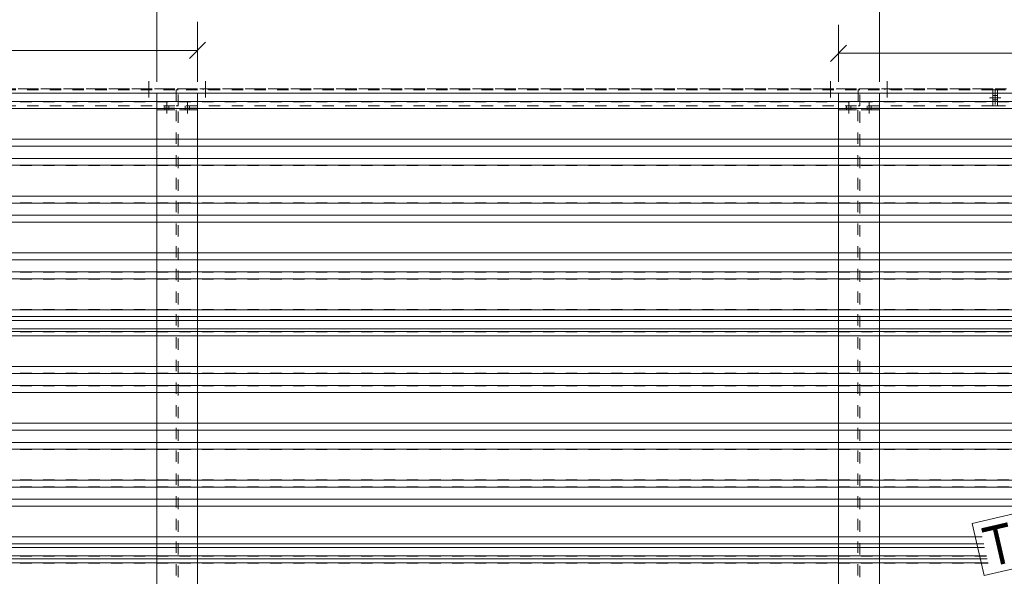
# Model space of a CAD drawing. Header units: millimetres. Extents: x -40 to 380, y -159 to 138.
# Tile 4 of 11: x 47 to 134, y 34 to 83. Entities that reach past the tile are written whole.
import ezdxf

# ---------------------------------------------------------------- set-up
doc = ezdxf.new("R2010")
doc.units = ezdxf.units.MM
for name, pattern in [('XKITLINE00', [0]), ('XKITLINE01', [4, 1, -1, 1, -1]), ('XKITLINE02', [4, 2, -2])]:
    doc.linetypes.add(name, pattern=pattern)
for name, color, linetype, lineweight in [('Kóta', 4, 'Continuous', 0), ('Prvek', 2, 'Continuous', 0), ('Text', 7, 'Continuous', 0), ('Šroub', 3, 'Continuous', 0)]:
    doc.layers.add(name, color=color, linetype=linetype, lineweight=lineweight)
doc.styles.add('ARIAL', font='ARIAL.TTF')

msp = doc.modelspace()

# ---------------------------------------------------------------- linework, layer by layer
at = {"layer": 'Kóta', "color": 7, "linetype": 'XKITLINE00', "lineweight": 0}
for p, q in [((59.2, 77.8), (59.2, 86.683)), ((122.8, 77.8), (122.8, 86.683)), ((62.8, 77.8), (62.8, 83.075)), ((119.2, 77.8), (119.2, 82.815)), ((63.507, 81.282), (62.093, 79.868)), ((119.907, 81.022), (118.493, 79.608)), ((-0.8, 80.575), (62.8, 80.575)), ((119.2, 80.315), (182.8, 80.315))]:
    msp.add_line(p, q, dxfattribs=at)
at = {"layer": 'Kóta', "color": 3}
for p in [(62.8, 80.575), (119.2, 80.315)]:
    msp.add_point(p, dxfattribs=at)
at = {"layer": 'Prvek', "color": 1, "linetype": 'XKITLINE01', "lineweight": 0}
for p, q in [((246, 77.2), (-4, 77.2)), ((132.8, 77.2), (-2.5, 77.2)), ((245.9, 77.2), (133.2, 77.2)), ((132.8, 77.09), (-2.5, 77.09)), ((60.92, 77.09), (60.92, 75.7)), ((61.08, 77.09), (60.92, 77.09)), ((61.08, 75.7), (61.08, 77.09)), ((120.92, 77.09), (120.92, 75.7)), ((121.08, 77.09), (120.92, 77.09)), ((121.08, 75.7), (121.08, 77.09)), ((132.8, 75.7), (132.8, 77.1)), ((132.8, 76.8), (132.8, 75.7)), ((133, 76.8), (133, 75.7)), ((133, 76.8), (133, 75.7)), ((133.2, 77.1), (133.2, 75.7)), ((245.9, 77.09), (133.2, 77.09)), ((133.2, 75.7), (133.2, 76.8)), ((132.8, 75.7), (-0.8, 75.7)), ((62.8, 75.7), (59.2, 75.7)), ((59.2, 75.7), (59.2, 75.5)), ((62.8, 75.5), (59.2, 75.5)), ((62.8, 75.5), (59.2, 75.5)), ((59.2, 75.5), (59.2, 75.34)), ((60.92, 75.7), (61.08, 75.7)), ((62.8, 75.7), (62.8, 75.5)), ((62.8, 75.5), (62.8, 75.34)), ((122.8, 75.7), (119.2, 75.7)), ((119.2, 75.7), (119.2, 75.5)), ((122.8, 75.5), (119.2, 75.5)), ((119.2, 75.5), (119.2, 75.34)), ((122.8, 75.5), (119.2, 75.5)), ((120.92, 75.7), (121.08, 75.7)), ((122.8, 75.7), (122.8, 75.5)), ((122.8, 75.5), (122.8, 75.34)), ((133, 75.7), (132.8, 75.7)), ((133.2, 75.7), (133, 75.7)), ((245.9, 75.7), (133.2, 75.7)), ((62.8, 75.34), (59.2, 75.34)), ((59.2, 75.34), (62.8, 75.34)), ((59.2, 75.34), (59.2, 4.2)), ((60.915, 75.34), (60.915, 4.2)), ((61.085, 4.2), (61.085, 75.34)), ((62.8, 75.34), (62.8, 4.2)), ((119.2, 75.34), (122.8, 75.34)), ((119.2, 75.34), (119.2, 4.2)), ((122.8, 75.34), (119.2, 75.34)), ((120.915, 75.34), (120.915, 4.2)), ((121.085, 4.2), (121.085, 75.34)), ((122.8, 75.34), (122.8, 4.2))]:
    msp.add_line(p, q, dxfattribs=at)
at = {"layer": 'Prvek', "color": 1, "linetype": 'XKITLINE00', "lineweight": 0}
for p, q in [((132.8, 77.2), (132.8, 76.8)), ((133.2, 77.2), (133.2, 76.8)), ((132.8, 77.1), (133, 77.1)), ((133, 77.1), (133, 76.8)), ((133, 76.8), (133, 77.1)), ((133, 77.1), (133.2, 77.1))]:
    msp.add_line(p, q, dxfattribs=at)
at = {"layer": 'Prvek', "color": 3, "linetype": 'XKITLINE00', "lineweight": 0}
for p, q in [((62.8, 76.8), (-0.8, 76.8)), ((59.2, 76.8), (59.2, 55.815)), ((122.8, 76.8), (59.2, 76.8)), ((62.8, 76.8), (62.8, 55.815)), ((119.2, 76.8), (119.2, 55.815)), ((182.8, 76.8), (119.2, 76.8)), ((122.8, 76.8), (122.8, 55.815)), ((-0.8, 76.064), (62.8, 76.064)), ((-0.8, 75.454), (62.8, 75.454)), ((59.2, 76.064), (122.8, 76.064)), ((59.2, 75.454), (122.8, 75.454)), ((119.2, 76.064), (182.8, 76.064)), ((119.2, 75.454), (182.8, 75.454)), ((-0.8, 72.746), (62.8, 72.746)), ((-0.8, 72.136), (62.8, 72.136)), ((59.2, 72.746), (122.8, 72.746)), ((59.2, 72.136), (122.8, 72.136)), ((119.2, 72.746), (182.8, 72.746)), ((119.2, 72.136), (182.8, 72.136)), ((-0.8, 71.064), (62.8, 71.064)), ((59.2, 71.064), (122.8, 71.064)), ((119.2, 71.064), (182.8, 71.064)), ((-0.8, 70.454), (62.8, 70.454)), ((59.2, 70.454), (122.8, 70.454)), ((119.2, 70.454), (182.8, 70.454)), ((-0.8, 67.746), (62.8, 67.746)), ((59.2, 67.746), (122.8, 67.746)), ((119.2, 67.746), (182.8, 67.746)), ((-0.8, 67.136), (62.8, 67.136)), ((59.2, 67.136), (122.8, 67.136)), ((119.2, 67.136), (182.8, 67.136)), ((-0.8, 66.064), (62.8, 66.064)), ((59.2, 66.064), (122.8, 66.064)), ((119.2, 66.064), (182.8, 66.064)), ((-0.8, 65.454), (62.8, 65.454)), ((59.2, 65.454), (122.8, 65.454)), ((119.2, 65.454), (182.8, 65.454)), ((-0.8, 62.746), (62.8, 62.746)), ((59.2, 62.746), (122.8, 62.746)), ((119.2, 62.746), (182.8, 62.746)), ((-0.8, 62.136), (62.8, 62.136)), ((59.2, 62.136), (122.8, 62.136)), ((119.2, 62.136), (182.8, 62.136)), ((-0.8, 61.064), (62.8, 61.064)), ((59.2, 61.064), (122.8, 61.064)), ((119.2, 61.064), (182.8, 61.064)), ((-0.8, 60.454), (62.8, 60.454)), ((59.2, 60.454), (122.8, 60.454)), ((119.2, 60.454), (182.8, 60.454)), ((-0.8, 57.746), (62.8, 57.746)), ((59.2, 57.746), (122.8, 57.746)), ((119.2, 57.746), (182.8, 57.746)), ((-0.8, 57.136), (62.8, 57.136)), ((62.8, 56.8), (-0.8, 56.8)), ((59.2, 57.136), (122.8, 57.136)), ((59.2, 56.8), (59.2, 35.815)), ((122.8, 56.8), (59.2, 56.8)), ((62.8, 56.8), (62.8, 35.815)), ((119.2, 57.136), (182.8, 57.136)), ((119.2, 56.8), (119.2, 35.815)), ((182.8, 56.8), (119.2, 56.8)), ((122.8, 56.8), (122.8, 35.815)), ((-0.8, 56.064), (62.8, 56.064)), ((-0.8, 56.064), (62.8, 56.064)), ((-0.8, 55.815), (62.8, 55.815)), ((59.2, 56.064), (122.8, 56.064)), ((59.2, 56.064), (122.8, 56.064)), ((59.2, 55.815), (122.8, 55.815)), ((119.2, 56.064), (182.8, 56.064)), ((119.2, 56.064), (182.8, 56.064)), ((119.2, 55.815), (182.8, 55.815)), ((-0.8, 55.454), (62.8, 55.454)), ((59.2, 55.454), (122.8, 55.454)), ((119.2, 55.454), (182.8, 55.454)), ((-0.8, 52.746), (62.8, 52.746)), ((-0.8, 52.136), (62.8, 52.136)), ((59.2, 52.746), (122.8, 52.746)), ((59.2, 52.136), (122.8, 52.136)), ((119.2, 52.746), (182.8, 52.746)), ((119.2, 52.136), (182.8, 52.136)), ((-0.8, 51.064), (62.8, 51.064)), ((-0.8, 50.454), (62.8, 50.454)), ((59.2, 51.064), (122.8, 51.064)), ((59.2, 50.454), (122.8, 50.454)), ((119.2, 51.064), (182.8, 51.064)), ((119.2, 50.454), (182.8, 50.454)), ((-0.8, 47.746), (62.8, 47.746)), ((59.2, 47.746), (122.8, 47.746)), ((119.2, 47.746), (182.8, 47.746)), ((-0.8, 47.136), (62.8, 47.136)), ((59.2, 47.136), (122.8, 47.136)), ((119.2, 47.136), (166.5, 47.136)), ((-0.8, 46.064), (62.8, 46.064)), ((59.2, 46.064), (122.8, 46.064)), ((119.2, 46.064), (161.857, 46.064)), ((-0.8, 45.454), (62.8, 45.454)), ((59.2, 45.454), (122.8, 45.454)), ((119.2, 45.454), (159.215, 45.454)), ((-0.8, 42.746), (62.8, 42.746)), ((59.2, 42.746), (122.8, 42.746)), ((119.2, 42.746), (147.484, 42.746)), ((-0.8, 42.136), (62.8, 42.136)), ((59.2, 42.136), (122.8, 42.136)), ((119.2, 42.136), (144.842, 42.136)), ((-0.8, 41.064), (62.8, 41.064)), ((59.2, 41.064), (122.8, 41.064)), ((119.2, 41.064), (140.2, 41.064)), ((-0.8, 40.454), (62.8, 40.454)), ((59.2, 40.454), (122.8, 40.454)), ((119.2, 40.454), (137.558, 40.454)), ((-0.8, 37.746), (62.8, 37.746)), ((59.2, 37.746), (122.8, 37.746)), ((119.2, 37.746), (131.227, 37.746)), ((131.227, 37.746), (131.227, 37.746)), ((131.227, 37.746), (131.842, 37.746)), ((-0.8, 37.136), (62.8, 37.136)), ((62.8, 36.8), (-0.8, 36.8)), ((59.2, 37.136), (122.8, 37.136)), ((59.2, 36.8), (59.2, 15.815)), ((122.8, 36.8), (59.2, 36.8)), ((62.8, 36.8), (62.8, 15.815)), ((119.2, 37.136), (131.367, 37.136)), ((119.2, 36.8), (119.2, 15.815)), ((131.445, 36.8), (119.2, 36.8)), ((122.8, 36.8), (122.8, 15.815)), ((131.367, 37.136), (131.367, 37.136)), ((131.367, 37.136), (131.983, 37.136)), ((132.061, 36.8), (131.445, 36.8)), ((131.445, 36.8), (131.445, 36.8)), ((-0.8, 36.064), (62.8, 36.064)), ((-0.8, 36.064), (62.8, 36.064)), ((-0.8, 35.815), (62.8, 35.815)), ((59.2, 36.064), (122.8, 36.064)), ((59.2, 36.064), (122.8, 36.064)), ((59.2, 35.815), (122.8, 35.815)), ((119.2, 36.064), (131.615, 36.064)), ((119.2, 36.064), (131.615, 36.064)), ((119.2, 35.815), (131.672, 35.815)), ((131.615, 36.064), (131.615, 36.064)), ((131.615, 36.064), (132.231, 36.064)), ((131.615, 36.064), (131.615, 36.064)), ((131.615, 36.064), (132.231, 36.064)), ((131.672, 35.815), (131.672, 35.815)), ((131.672, 35.815), (132.288, 35.815)), ((-0.8, 35.454), (62.8, 35.454)), ((59.2, 35.454), (122.8, 35.454)), ((119.2, 35.454), (131.756, 35.454)), ((131.756, 35.454), (131.756, 35.454)), ((131.756, 35.454), (132.372, 35.454))]:
    msp.add_line(p, q, dxfattribs=at)
at = {"layer": 'Prvek', "color": 7, "linetype": 'XKITLINE01', "lineweight": 0}
for p, q in [((-0.8, 76.056), (62.8, 76.056)), ((-0.8, 75.446), (62.8, 75.446)), ((59.2, 76.056), (122.8, 76.056)), ((59.2, 75.446), (122.8, 75.446)), ((119.2, 76.056), (182.8, 76.056)), ((119.2, 75.446), (182.8, 75.446)), ((-0.8, 72.754), (62.8, 72.754)), ((-0.8, 72.144), (62.8, 72.144)), ((59.2, 72.754), (122.8, 72.754)), ((59.2, 72.144), (122.8, 72.144)), ((119.2, 72.754), (182.8, 72.754)), ((119.2, 72.144), (182.8, 72.144)), ((-0.8, 71.056), (62.8, 71.056)), ((59.2, 71.056), (122.8, 71.056)), ((119.2, 71.056), (182.8, 71.056)), ((-0.8, 70.446), (62.8, 70.446)), ((59.2, 70.446), (122.8, 70.446)), ((119.2, 70.446), (182.8, 70.446)), ((-0.8, 67.754), (62.8, 67.754)), ((59.2, 67.754), (122.8, 67.754)), ((119.2, 67.754), (182.8, 67.754)), ((-0.8, 67.144), (62.8, 67.144)), ((59.2, 67.144), (122.8, 67.144)), ((119.2, 67.144), (182.8, 67.144)), ((-0.8, 66.056), (62.8, 66.056)), ((59.2, 66.056), (122.8, 66.056)), ((119.2, 66.056), (182.8, 66.056)), ((-0.8, 65.446), (62.8, 65.446)), ((59.2, 65.446), (122.8, 65.446)), ((119.2, 65.446), (182.8, 65.446)), ((-0.8, 62.754), (62.8, 62.754)), ((59.2, 62.754), (122.8, 62.754)), ((119.2, 62.754), (182.8, 62.754)), ((-0.8, 62.144), (62.8, 62.144)), ((59.2, 62.144), (122.8, 62.144)), ((119.2, 62.144), (182.8, 62.144)), ((-0.8, 61.056), (62.8, 61.056)), ((59.2, 61.056), (122.8, 61.056)), ((119.2, 61.056), (182.8, 61.056)), ((-0.8, 60.446), (62.8, 60.446)), ((59.2, 60.446), (122.8, 60.446)), ((119.2, 60.446), (182.8, 60.446)), ((-0.8, 57.754), (62.8, 57.754)), ((59.2, 57.754), (122.8, 57.754)), ((119.2, 57.754), (182.8, 57.754)), ((-0.8, 57.144), (62.8, 57.144)), ((59.2, 57.144), (122.8, 57.144)), ((119.2, 57.144), (182.8, 57.144)), ((-0.8, 56.056), (62.8, 56.056)), ((-0.8, 56.056), (62.8, 56.056)), ((-0.8, 55.802), (62.8, 55.802)), ((59.2, 56.056), (122.8, 56.056)), ((59.2, 56.056), (122.8, 56.056)), ((59.2, 55.815), (59.2, 55.802)), ((59.2, 55.802), (59.2, 55.815)), ((59.2, 55.802), (122.8, 55.802)), ((62.8, 55.802), (62.8, 55.815)), ((62.8, 55.815), (62.8, 55.802)), ((119.2, 56.056), (182.8, 56.056)), ((119.2, 56.056), (182.8, 56.056)), ((119.2, 55.815), (119.2, 55.802)), ((119.2, 55.802), (119.2, 55.815)), ((119.2, 55.802), (182.8, 55.802)), ((122.8, 55.802), (122.8, 55.815)), ((122.8, 55.815), (122.8, 55.802)), ((-0.8, 55.446), (62.8, 55.446)), ((59.2, 55.446), (122.8, 55.446)), ((119.2, 55.446), (182.8, 55.446)), ((-0.8, 52.754), (62.8, 52.754)), ((-0.8, 52.144), (62.8, 52.144)), ((59.2, 52.754), (122.8, 52.754)), ((59.2, 52.144), (122.8, 52.144)), ((119.2, 52.754), (182.8, 52.754)), ((119.2, 52.144), (182.8, 52.144)), ((-0.8, 51.056), (62.8, 51.056)), ((-0.8, 50.446), (62.8, 50.446)), ((59.2, 51.056), (122.8, 51.056)), ((59.2, 50.446), (122.8, 50.446)), ((119.2, 51.056), (182.8, 51.056)), ((119.2, 50.446), (182.8, 50.446)), ((-0.8, 47.754), (62.8, 47.754)), ((59.2, 47.754), (122.8, 47.754)), ((119.2, 47.754), (182.8, 47.754)), ((-0.8, 47.144), (62.8, 47.144)), ((59.2, 47.144), (122.8, 47.144)), ((119.2, 47.144), (166.535, 47.144)), ((-0.8, 46.056), (62.8, 46.056)), ((59.2, 46.056), (122.8, 46.056)), ((119.2, 46.056), (161.822, 46.056)), ((-0.8, 45.446), (62.8, 45.446)), ((59.2, 45.446), (122.8, 45.446)), ((119.2, 45.446), (159.179, 45.446)), ((-0.8, 42.754), (62.8, 42.754)), ((59.2, 42.754), (122.8, 42.754)), ((119.2, 42.754), (147.52, 42.754)), ((-0.8, 42.144), (62.8, 42.144)), ((59.2, 42.144), (122.8, 42.144)), ((119.2, 42.144), (144.878, 42.144)), ((-0.8, 41.056), (62.8, 41.056)), ((59.2, 41.056), (122.8, 41.056)), ((119.2, 41.056), (140.164, 41.056)), ((-0.8, 40.446), (62.8, 40.446)), ((59.2, 40.446), (122.8, 40.446)), ((119.2, 40.446), (137.522, 40.446)), ((-0.8, 37.754), (62.8, 37.754)), ((59.2, 37.754), (122.8, 37.754)), ((119.2, 37.754), (131.225, 37.754)), ((131.225, 37.754), (131.225, 37.754)), ((131.225, 37.754), (131.841, 37.754)), ((-0.8, 37.144), (62.8, 37.144)), ((59.2, 37.144), (122.8, 37.144)), ((119.2, 37.144), (131.366, 37.144)), ((131.366, 37.144), (131.366, 37.144)), ((131.366, 37.144), (131.981, 37.144)), ((-0.8, 36.056), (62.8, 36.056)), ((-0.8, 36.056), (62.8, 36.056)), ((-0.8, 35.802), (62.8, 35.802)), ((59.2, 36.056), (122.8, 36.056)), ((59.2, 36.056), (122.8, 36.056)), ((59.2, 35.815), (59.2, 35.802)), ((59.2, 35.802), (59.2, 35.815)), ((59.2, 35.802), (122.8, 35.802)), ((62.8, 35.802), (62.8, 35.815)), ((62.8, 35.815), (62.8, 35.802)), ((119.2, 36.056), (131.617, 36.056)), ((119.2, 36.056), (131.617, 36.056)), ((119.2, 35.815), (119.2, 35.802)), ((119.2, 35.802), (119.2, 35.815)), ((119.2, 35.802), (131.675, 35.802)), ((122.8, 35.802), (122.8, 35.815)), ((122.8, 35.815), (122.8, 35.802)), ((131.617, 36.056), (131.617, 36.056)), ((131.617, 36.056), (132.233, 36.056)), ((131.617, 36.056), (131.617, 36.056)), ((131.617, 36.056), (132.233, 36.056)), ((131.675, 35.802), (131.675, 35.802)), ((131.675, 35.802), (132.291, 35.802)), ((-0.8, 35.446), (62.8, 35.446)), ((59.2, 35.446), (122.8, 35.446)), ((119.2, 35.446), (131.758, 35.446)), ((131.758, 35.446), (131.758, 35.446)), ((131.758, 35.446), (132.373, 35.446))]:
    msp.add_line(p, q, dxfattribs=at)
at = {"layer": 'Text', "color": 7, "linetype": 'XKITLINE00', "lineweight": 0}
for p, q in [((130.953, 38.929), (167.516, 47.37)), ((132.011, 34.35), (168.573, 42.791)), ((132.011, 34.35), (130.953, 38.929))]:
    msp.add_line(p, q, dxfattribs=at)
at = {"layer": 'Šroub', "color": 7, "linetype": 'XKITLINE02', "lineweight": 0}
for p, q in [((58.28, 77.2), (58.28, 77.09)), ((58.5, 77.865), (58.5, 76.425)), ((58.72, 77.2), (58.72, 77.09)), ((63.28, 77.2), (63.28, 77.09)), ((63.5, 77.865), (63.5, 76.425)), ((63.72, 77.2), (63.72, 77.09)), ((118.28, 77.2), (118.28, 77.09)), ((118.5, 77.865), (118.5, 76.425)), ((118.72, 77.2), (118.72, 77.09)), ((123.28, 77.2), (123.28, 77.09)), ((123.5, 77.865), (123.5, 76.425)), ((123.72, 77.2), (123.72, 77.09)), ((133.5, 76.41), (132.5, 76.41)), ((133.5, 76.41), (132.5, 76.41)), ((133, 76.59), (132.8, 76.59)), ((133, 76.59), (132.8, 76.59)), ((133.2, 76.59), (133, 76.59)), ((133.2, 76.59), (133, 76.59)), ((59.92, 75.7), (59.92, 75.5)), ((59.92, 75.7), (59.92, 75.5)), ((59.92, 75.5), (59.92, 75.34)), ((59.92, 75.5), (59.92, 75.34)), ((60.1, 76.02), (60.1, 75.02)), ((60.1, 76.02), (60.1, 75.02)), ((60.28, 75.7), (60.28, 75.5)), ((60.28, 75.7), (60.28, 75.5)), ((60.28, 75.5), (60.28, 75.34)), ((60.28, 75.5), (60.28, 75.34)), ((61.72, 75.7), (61.72, 75.5)), ((61.72, 75.7), (61.72, 75.5)), ((61.72, 75.5), (61.72, 75.34)), ((61.72, 75.5), (61.72, 75.34)), ((61.9, 76.02), (61.9, 75.02)), ((61.9, 76.02), (61.9, 75.02)), ((62.08, 75.7), (62.08, 75.5)), ((62.08, 75.7), (62.08, 75.5)), ((62.08, 75.5), (62.08, 75.34)), ((62.08, 75.5), (62.08, 75.34)), ((119.92, 75.7), (119.92, 75.5)), ((119.92, 75.7), (119.92, 75.5)), ((119.92, 75.5), (119.92, 75.34)), ((119.92, 75.5), (119.92, 75.34)), ((120.1, 76.02), (120.1, 75.02)), ((120.1, 76.02), (120.1, 75.02)), ((120.28, 75.7), (120.28, 75.5)), ((120.28, 75.7), (120.28, 75.5)), ((120.28, 75.5), (120.28, 75.34)), ((120.28, 75.5), (120.28, 75.34)), ((121.72, 75.7), (121.72, 75.5)), ((121.72, 75.7), (121.72, 75.5)), ((121.72, 75.5), (121.72, 75.34)), ((121.72, 75.5), (121.72, 75.34)), ((121.9, 76.02), (121.9, 75.02)), ((121.9, 76.02), (121.9, 75.02)), ((122.08, 75.7), (122.08, 75.5)), ((122.08, 75.7), (122.08, 75.5)), ((122.08, 75.5), (122.08, 75.34)), ((122.08, 75.5), (122.08, 75.34)), ((133, 76.23), (132.8, 76.23)), ((133, 76.23), (132.8, 76.23)), ((133.2, 76.23), (133, 76.23)), ((133.2, 76.23), (133, 76.23))]:
    msp.add_line(p, q, dxfattribs=at)

# ---------------------------------------------------------------- texts
at = {"layer": 'Text', "color": 3, "style": 'ARIAL', "width": 0.85}
msp.add_text('TR. 50/250', height=3.5, rotation=13.00041, dxfattribs=at).set_placement((132.46, 35.069))

doc.saveas('drawing.dxf')
